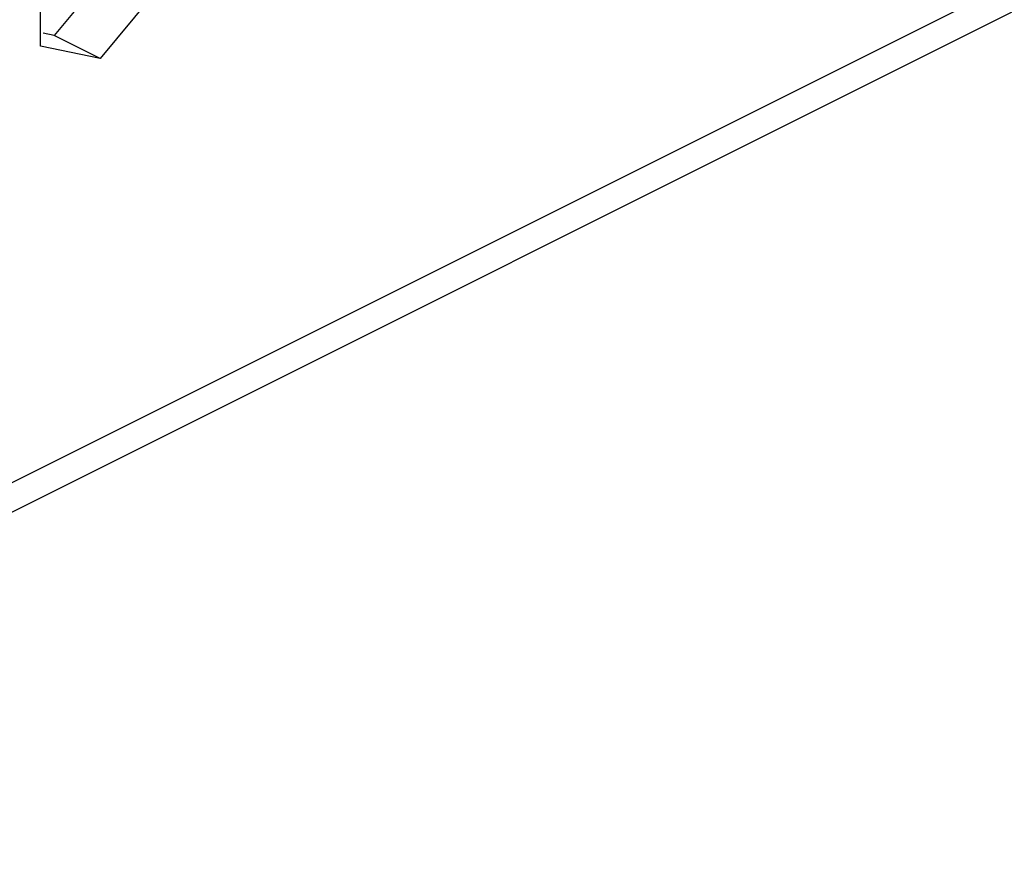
# Paper-space layout '005_EXP_CORICANT_PE_DRAWING_3_1' of a CAD drawing. Header units: millimetres. Extents: x 6 to 413, y 7 to 290.
# Tile 165 of 256: x 245.58 to 248.3, y 76.19 to 78.49. Entities that reach past the tile are written whole.
import ezdxf

# ---------------------------------------------------------------- set-up
doc = ezdxf.new("R2010")
doc.units = ezdxf.units.MM
doc.header["$LTSCALE"] = 23.1
doc.layers.add('BASE_CORIANT_BL85', color=7, linetype='CONTINUOUS')

# ---------------------------------------------------------------- blocks, each defined once
blk = doc.blocks.new('BASE_CORIANT_BL85', base_point=(229.3285, 99.074))
at = {"layer": 'BASE_CORIANT_BL85', "color": 3, "linetype": 'Continuous'}
for p, q in [((243.689, 76.2777), (276.3808, 92.6236)), ((243.6664, 76.185), (276.3293, 92.5165)), ((245.6365, 78.4177), (245.6365, 78.6517)), ((245.9674, 78.5832), (245.8019, 78.3836)), ((245.8019, 78.3836), (245.6365, 78.4177))]:
    blk.add_line(p, q, dxfattribs=at)
at = {"layer": 'BASE_CORIANT_BL85', "color": 7, "linetype": 'Continuous'}
for p, q in [((245.8401, 78.6468), (245.6746, 78.4472)), ((245.6746, 78.4472), (245.6439, 78.4536)), ((245.8019, 78.3836), (245.6746, 78.4472))]:
    blk.add_line(p, q, dxfattribs=at)

psp = doc.layouts.new('005_EXP_CORICANT_PE_DRAWING_3_1')

# ---------------------------------------------------------------- block references
at = {"layer": 'BASE_CORIANT_BL85'}
psp.add_blockref('BASE_CORIANT_BL85', (229.3285, 99.074), dxfattribs=at)

doc.saveas('drawing.dxf')
